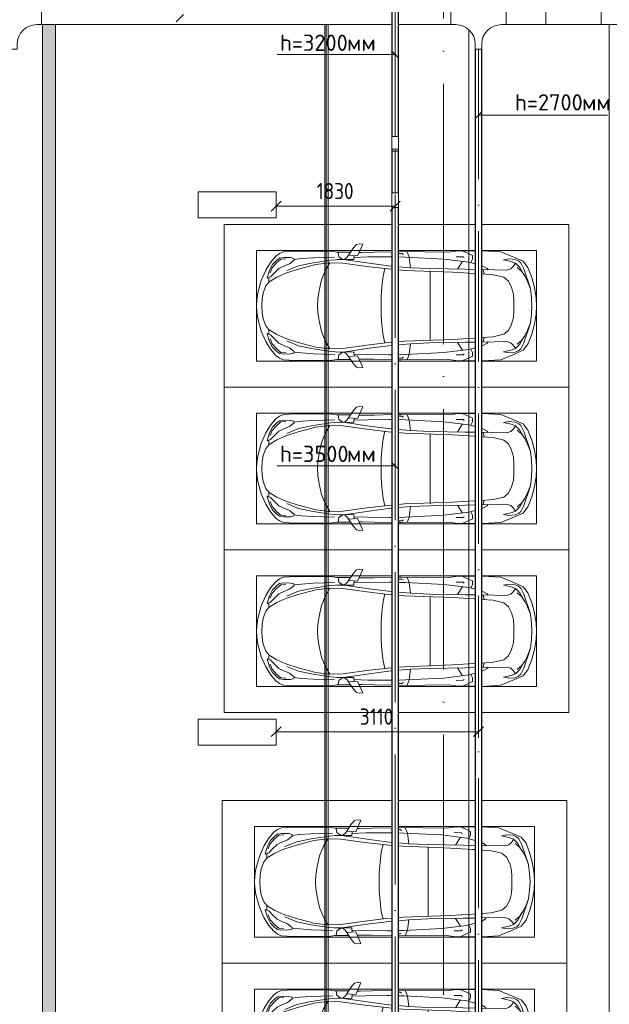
# Model space of a CAD drawing. Header units: millimetres. Extents: x -32229 to 192519, y -13689 to 125138.
# Tile 254 of 256: x 80094 to 89155, y 42768 to 57896. Entities that reach past the tile are written whole.
import ezdxf

# ---------------------------------------------------------------- set-up
doc = ezdxf.new("R2010")
doc.units = ezdxf.units.MM
doc.linetypes.add('ADSK_Линия сетки', pattern=[5000, 4000, -500, 0, -500])
doc.linetypes.add('ADSK_Осевая', pattern=[2800, 2000, -400, 0, -400])
for name, color, linetype, lineweight in [('A-____-____-DIMS', 7, 'Continuous', 9), ('A-____-____-DIMS-200', 7, 'Continuous', 9), ('A-DETL-GENF-OTLN', 7, 'Continuous', 18), ('A-FLOR-____-OTLN', 7, 'Continuous', 18), ('A-GENM-____-OTLN', 7, 'Continuous', 18), ('C-PRKG-____-OTLN', 7, 'Continuous', 18), ('E-CABL-TRAY-CNTR', 7, 'ADSK_Осевая', 18), ('E-CABL-TRAY-OTLN', 7, 'Continuous', 18), ('G-____-____-TEXT', 7, 'Continuous', 9), ('M-EQPM-____-OTLN', 7, 'Continuous', 18), ('S-COLS-____-MCUT', 7, 'Continuous', 40), ('S-GRID-____-OTLN', 7, 'Continuous', 9)]:
    doc.layers.add(name, color=color, linetype=linetype, lineweight=lineweight)
doc.layers.add('A-DETL-____-OTLN', color=7, linetype='Continuous', lineweight=9, true_color=0x00a600)
doc.styles.add('GOST Common_4', font='GOST_Common.ttf', dxfattribs={"width": 0.9, "height": 250})
doc.styles.add('ISOCPEUR', font='isocpeur.ttf', dxfattribs={"height": 250})
doc.dimstyles.new('ГОСТ_2_5_мм2', dxfattribs={"dimscale": 304.8, "dimtxt": 251.428749, "dimasz": 0.492126, "dimexe": 0.492126, "dimexo": 0.656168, "dimgap": 0.098425, "dimtad": 1, "dimdec": 0, "dimdsep": 46, "dimtxsty": 'GOST Common_4', "dimblk1": 'OBLIQUE', "dimblk2": 'OBLIQUE', "dimsah": 1, "dimcen": 0.09, "dimazin": 2, "dimtfac": 1, "dimtdec": 4, "dimtix": 1, "dimtmove": 0, "dimatfit": 3, "dimfxl": 1, "dimtvp": 1, "dimtolj": 1, "dimtzin": 0, "dimarcsym": 2})

# ---------------------------------------------------------------- blocks, each defined once
blk = doc.blocks.new('АР_Машиноместо - 5300x2500_С-V79--01 ЭЛ')
at = {"layer": 'A-DETL-GENF-OTLN', "color": 253, "lineweight": 13, "true_color": 0xaaaaaa}
for p, q in [((862, -572), (702, -640)), ((1053, -518), (862, -572)), ((1051, -599), (941, -642)), ((1149, -583), (1051, -599)), ((1165, -503), (1053, -518)), ((1250, -582), (1149, -583)), ((1250, -500), (1165, -503)), ((1250, -500), (1335, -503)), ((1250, -582), (1351, -583)), ((1335, -503), (1447, -518)), ((1351, -583), (1449, -599)), ((1447, -518), (1638, -572)), ((1449, -599), (1559, -642)), ((1638, -572), (1798, -640)), ((584, -715), (489, -796)), ((616, -746), (550, -812)), ((702, -640), (584, -715)), ((704, -696), (616, -746)), ((825, -661), (704, -696)), ((738, -778), (805, -716)), ((805, -716), (825, -661)), ((882, -692), (809, -809)), ((888, -686), (815, -687)), ((941, -642), (882, -692)), ((1559, -642), (1618, -692)), ((1612, -686), (1685, -687)), ((1618, -692), (1691, -809)), ((1695, -716), (1675, -661)), ((1675, -661), (1796, -696)), ((1762, -778), (1695, -716)), ((1796, -696), (1884, -746)), ((1798, -640), (1916, -715)), ((1884, -746), (1950, -812)), ((1916, -715), (2011, -796)), ((446, -853), (421, -911)), ((489, -796), (446, -853)), ((519, -852), (506, -920)), ((550, -812), (519, -852)), ((639, -920), (677, -844)), ((677, -844), (738, -778)), ((809, -809), (749, -950)), ((1691, -809), (1751, -950)), ((1823, -844), (1762, -778)), ((1861, -920), (1823, -844)), ((1950, -812), (1981, -852)), ((1981, -852), (1994, -920)), ((2011, -796), (2054, -853)), ((2054, -853), (2079, -911)), ((421, -911), (409, -1087)), ((506, -920), (510, -1019)), ((510, -1019), (522, -1074)), ((549, -1076), (603, -1005)), ((603, -1005), (639, -920)), ((749, -950), (687, -1141)), ((1751, -950), (1813, -1141)), ((1897, -1005), (1861, -920)), ((1951, -1076), (1897, -1005)), ((1990, -1019), (1978, -1074)), ((1994, -920), (1990, -1019)), ((2079, -911), (2091, -1087)), ((409, -1087), (411, -1634)), ((522, -1074), (549, -1076)), ((687, -1141), (615, -1410)), ((1813, -1141), (1885, -1410)), ((1978, -1074), (1951, -1076)), ((2091, -1087), (2089, -1634)), ((615, -1410), (589, -1616)), ((704, -1557), (853, -1499)), ((853, -1499), (1017, -1460)), ((1017, -1460), (1147, -1439)), ((1147, -1439), (1250, -1434)), ((1353, -1439), (1250, -1434)), ((1483, -1460), (1353, -1439)), ((1647, -1499), (1483, -1460)), ((1796, -1557), (1647, -1499)), ((1885, -1410), (1911, -1616)), ((411, -1634), (427, -1731)), ((547, -1643), (531, -1858)), ((589, -1616), (596, -1825)), ((590, -1624), (704, -1557)), ((1910, -1624), (1796, -1557)), ((1911, -1616), (1904, -1825)), ((1953, -1643), (1969, -1858)), ((2089, -1634), (2073, -1731)), ((427, -1731), (427, -1943)), ((495, -1765), (427, -1753)), ((534, -1817), (495, -1765)), ((597, -2231), (535, -1798)), ((541, -1994), (540, -1733)), ((1903, -2231), (1965, -1798)), ((1959, -1994), (1960, -1733)), ((1966, -1817), (2005, -1765)), ((2005, -1765), (2073, -1753)), ((2073, -1731), (2073, -1943)), ((501, -1894), (358, -1990)), ((480, -2053), (471, -1914)), ((531, -1858), (501, -1894)), ((596, -1825), (645, -2192)), ((1904, -1825), (1855, -2192)), ((1969, -1858), (1999, -1894)), ((1999, -1894), (2142, -1990)), ((2020, -2053), (2029, -1914)), ((309, -2036), (297, -2080)), ((297, -2080), (301, -2131)), ((301, -2131), (480, -2053)), ((358, -1990), (309, -2036)), ((432, -2120), (431, -2074)), ((541, -1994), (476, -1998)), ((506, -1996), (500, -2210)), ((1959, -1994), (2024, -1998)), ((1994, -1996), (2000, -2210)), ((2199, -2131), (2020, -2053)), ((2068, -2120), (2069, -2074)), ((2142, -1990), (2191, -2036)), ((2191, -2036), (2203, -2080)), ((2203, -2080), (2199, -2131)), ((428, -2308), (432, -2120)), ((500, -2210), (496, -2532)), ((637, -2526), (597, -2231)), ((645, -2192), (684, -2522)), ((1855, -2192), (1816, -2522)), ((1863, -2526), (1903, -2231)), ((2000, -2210), (2004, -2532)), ((2072, -2308), (2068, -2120)), ((421, -2580), (428, -2308)), ((2079, -2580), (2072, -2308)), ((496, -2532), (497, -2580)), ((637, -2526), (641, -2580)), ((684, -2522), (689, -2580)), ((1816, -2522), (1811, -2580)), ((1863, -2526), (1859, -2580)), ((2004, -2532), (2003, -2580)), ((418, -2723), (419, -2680)), ((426, -3447), (418, -2723)), ((448, -2680), (448, -2734)), ((499, -2680), (501, -2790)), ((650, -2680), (666, -2867)), ((697, -2680), (705, -2775)), ((1803, -2680), (1795, -2775)), ((1850, -2680), (1834, -2867)), ((2001, -2680), (1999, -2790)), ((2052, -2680), (2052, -2734)), ((2074, -3447), (2082, -2723)), ((2082, -2723), (2081, -2680)), ((505, -2847), (421, -2813)), ((448, -2734), (460, -2756)), ((501, -2790), (531, -3375)), ((666, -2867), (505, -2847)), ((666, -2865), (679, -3159)), ((705, -2775), (731, -3508)), ((1795, -2775), (1769, -3508)), ((1834, -2865), (1821, -3159)), ((1834, -2867), (1995, -2847)), ((1999, -2790), (1969, -3375)), ((1995, -2847), (2079, -2813)), ((2052, -2734), (2040, -2756)), ((679, -3159), (689, -3706)), ((1821, -3159), (1811, -3706)), ((409, -3560), (426, -3447)), ((531, -3375), (579, -3763)), ((1969, -3375), (1921, -3763)), ((2091, -3560), (2074, -3447)), ((406, -3688), (409, -3560)), ((495, -3566), (497, -3672)), ((687, -3589), (566, -3664)), ((731, -3508), (752, -3846)), ((1769, -3508), (1748, -3846)), ((1813, -3589), (1934, -3664)), ((2005, -3566), (2003, -3672)), ((2094, -3688), (2091, -3560)), ((404, -3860), (406, -3688)), ((408, -3667), (453, -3766)), ((453, -3766), (478, -3819)), ((497, -3672), (510, -3691)), ((579, -3763), (606, -3860)), ((689, -3706), (692, -3860)), ((1811, -3706), (1808, -3860)), ((1921, -3763), (1894, -3860)), ((2003, -3672), (1990, -3691)), ((2047, -3766), (2022, -3819)), ((2092, -3667), (2047, -3766)), ((2096, -3860), (2094, -3688)), ((478, -3819), (533, -3818)), ((533, -3818), (586, -3790)), ((752, -3846), (753, -3860)), ((1748, -3846), (1747, -3860)), ((1967, -3818), (1914, -3790)), ((2022, -3819), (1967, -3818)), ((403, -3968), (403, -3960)), ((420, -4254), (403, -3968)), ((634, -3960), (639, -3975)), ((639, -3975), (675, -4045)), ((675, -4045), (695, -4058)), ((693, -3960), (700, -4345)), ((761, -3960), (774, -4133)), ((1739, -3960), (1726, -4133)), ((1807, -3960), (1800, -4345)), ((1825, -4045), (1805, -4058)), ((1861, -3975), (1825, -4045)), ((1866, -3960), (1861, -3975)), ((2080, -4254), (2097, -3968)), ((2097, -3968), (2097, -3960)), ((774, -4133), (812, -4299)), ((1726, -4133), (1688, -4299)), ((507, -4463), (420, -4254)), ((544, -4295), (528, -4375)), ((528, -4375), (536, -4471)), ((569, -4413), (544, -4295)), ((700, -4345), (680, -4406)), ((812, -4299), (873, -4370)), ((873, -4370), (970, -4419)), ((1627, -4370), (1530, -4419)), ((1688, -4299), (1627, -4370)), ((1800, -4345), (1820, -4406)), ((1931, -4413), (1956, -4295)), ((1956, -4295), (1972, -4375)), ((1972, -4375), (1964, -4471)), ((1993, -4463), (2080, -4254)), ((566, -4595), (507, -4463)), ((536, -4471), (558, -4526)), ((558, -4526), (591, -4560)), ((595, -4479), (569, -4413)), ((662, -4543), (595, -4479)), ((645, -4445), (597, -4481)), ((680, -4406), (645, -4445)), ((717, -4569), (660, -4505)), ((970, -4419), (1070, -4447)), ((1070, -4447), (1167, -4453)), ((1167, -4453), (1250, -4454)), ((1333, -4453), (1250, -4454)), ((1430, -4447), (1333, -4453)), ((1530, -4419), (1430, -4447)), ((1783, -4569), (1840, -4505)), ((1820, -4406), (1855, -4445)), ((1838, -4543), (1905, -4479)), ((1855, -4445), (1903, -4481)), ((1905, -4479), (1931, -4413)), ((1942, -4526), (1909, -4560)), ((1934, -4595), (1993, -4463)), ((1964, -4471), (1942, -4526)), ((659, -4670), (566, -4595)), ((591, -4560), (681, -4606)), ((813, -4729), (659, -4670)), ((788, -4618), (662, -4543)), ((681, -4606), (967, -4704)), ((791, -4620), (717, -4569)), ((874, -4665), (791, -4620)), ((988, -4707), (874, -4665)), ((1512, -4707), (1626, -4665)), ((1819, -4606), (1533, -4704)), ((1626, -4665), (1709, -4620)), ((1687, -4729), (1841, -4670)), ((1709, -4620), (1783, -4569)), ((1712, -4618), (1838, -4543)), ((1909, -4560), (1819, -4606)), ((1841, -4670), (1934, -4595)), ((970, -4772), (813, -4729)), ((1126, -4794), (970, -4772)), ((1122, -4726), (988, -4707)), ((1250, -4732), (1122, -4726)), ((1250, -4800), (1126, -4794)), ((1250, -4732), (1378, -4726)), ((1250, -4800), (1374, -4794)), ((1374, -4794), (1530, -4772)), ((1378, -4726), (1512, -4707)), ((1530, -4772), (1687, -4729))]:
    blk.add_line(p, q, dxfattribs=at)
at = {"layer": 'A-DETL-GENF-OTLN', "color": 254, "lineweight": 13, "true_color": 0xd4d4d4}
for p, q in [((665, -740), (592, -805)), ((743, -708), (665, -740)), ((1757, -708), (1835, -740)), ((1835, -740), (1908, -805)), ((535, -874), (528, -949)), ((592, -805), (535, -874)), ((1908, -805), (1965, -874)), ((1965, -874), (1972, -949)), ((710, -963), (637, -1146)), ((1790, -963), (1863, -1146)), ((525, -1189), (514, -1369)), ((537, -1076), (525, -1189)), ((637, -1146), (590, -1368)), ((1863, -1146), (1910, -1368)), ((1963, -1076), (1975, -1189)), ((1975, -1189), (1986, -1369)), ((514, -1369), (502, -1696)), ((590, -1368), (547, -1643)), ((1910, -1368), (1953, -1643)), ((1986, -1369), (1998, -1696)), ((956, -2427), (1105, -2414)), ((1105, -2414), (1250, -2413)), ((1395, -2414), (1250, -2413)), ((1544, -2427), (1395, -2414)), ((678, -2473), (795, -2446)), ((795, -2446), (956, -2427)), ((1705, -2446), (1544, -2427)), ((1822, -2473), (1705, -2446)), ((715, -3168), (1250, -3167)), ((1785, -3168), (1250, -3167)), ((695, -3980), (765, -3997)), ((1805, -3980), (1735, -3997))]:
    blk.add_line(p, q, dxfattribs=at)
at = {"layer": 'C-PRKG-____-OTLN', "color": 253, "lineweight": 13, "true_color": 0xaaaaaa}
for p, q in [((2500, 0), (0, 0)), ((0, 0), (0, -2580)), ((2500, 0), (2500, -2580)), ((400, -500), (400, -2580)), ((400, -500), (2100, -500)), ((2100, -500), (2100, -2580)), ((0, -2680), (0, -3860)), ((400, -2680), (400, -3860)), ((2100, -2680), (2100, -3860)), ((2500, -2680), (2500, -3860)), ((0, -3960), (0, -5300)), ((400, -3960), (400, -4800)), ((2100, -3960), (2100, -4800)), ((2500, -3960), (2500, -5300)), ((400, -4800), (2100, -4800)), ((2500, -5300), (0, -5300))]:
    blk.add_line(p, q, dxfattribs=at)
blk = doc.blocks.new('АР_Машиноместо - 5300x2500_С-V81--01 ЭЛ')
at = {"layer": 'A-DETL-GENF-OTLN', "color": 253, "lineweight": 13, "true_color": 0xaaaaaa}
for p, q in [((862, -572), (702, -640)), ((1053, -518), (862, -572)), ((1051, -599), (941, -642)), ((1149, -583), (1051, -599)), ((1165, -503), (1053, -518)), ((1250, -582), (1149, -583)), ((1250, -500), (1165, -503)), ((1250, -500), (1335, -503)), ((1250, -582), (1351, -583)), ((1335, -503), (1447, -518)), ((1351, -583), (1449, -599)), ((1447, -518), (1638, -572)), ((1449, -599), (1559, -642)), ((1638, -572), (1798, -640)), ((584, -715), (489, -796)), ((616, -746), (550, -812)), ((702, -640), (584, -715)), ((704, -696), (616, -746)), ((825, -661), (704, -696)), ((738, -778), (805, -716)), ((805, -716), (825, -661)), ((882, -692), (809, -809)), ((888, -686), (815, -687)), ((941, -642), (882, -692)), ((1559, -642), (1618, -692)), ((1612, -686), (1685, -687)), ((1618, -692), (1691, -809)), ((1695, -716), (1675, -661)), ((1675, -661), (1796, -696)), ((1762, -778), (1695, -716)), ((1796, -696), (1884, -746)), ((1798, -640), (1916, -715)), ((1884, -746), (1950, -812)), ((1916, -715), (2011, -796)), ((446, -853), (421, -911)), ((489, -796), (446, -853)), ((519, -852), (506, -920)), ((550, -812), (519, -852)), ((639, -920), (677, -844)), ((677, -844), (738, -778)), ((809, -809), (749, -950)), ((1691, -809), (1751, -950)), ((1823, -844), (1762, -778)), ((1861, -920), (1823, -844)), ((1950, -812), (1981, -852)), ((1981, -852), (1994, -920)), ((2011, -796), (2054, -853)), ((2054, -853), (2079, -911)), ((421, -911), (409, -1087)), ((506, -920), (510, -1019)), ((510, -1019), (522, -1074)), ((549, -1076), (603, -1005)), ((603, -1005), (639, -920)), ((749, -950), (687, -1141)), ((1751, -950), (1813, -1141)), ((1897, -1005), (1861, -920)), ((1951, -1076), (1897, -1005)), ((1990, -1019), (1978, -1074)), ((1994, -920), (1990, -1019)), ((2079, -911), (2091, -1087)), ((409, -1087), (411, -1634)), ((522, -1074), (549, -1076)), ((687, -1141), (615, -1410)), ((1813, -1141), (1885, -1410)), ((1978, -1074), (1951, -1076)), ((2091, -1087), (2089, -1634)), ((615, -1410), (589, -1616)), ((704, -1557), (853, -1499)), ((853, -1499), (1017, -1460)), ((1017, -1460), (1147, -1439)), ((1147, -1439), (1250, -1434)), ((1353, -1439), (1250, -1434)), ((1483, -1460), (1353, -1439)), ((1647, -1499), (1483, -1460)), ((1796, -1557), (1647, -1499)), ((1885, -1410), (1911, -1616)), ((411, -1634), (427, -1731)), ((547, -1643), (531, -1858)), ((589, -1616), (596, -1825)), ((590, -1624), (704, -1557)), ((1910, -1624), (1796, -1557)), ((1911, -1616), (1904, -1825)), ((1953, -1643), (1969, -1858)), ((2089, -1634), (2073, -1731)), ((427, -1731), (427, -1943)), ((495, -1765), (427, -1753)), ((534, -1817), (495, -1765)), ((597, -2231), (535, -1798)), ((541, -1994), (540, -1733)), ((1903, -2231), (1965, -1798)), ((1959, -1994), (1960, -1733)), ((1966, -1817), (2005, -1765)), ((2005, -1765), (2073, -1753)), ((2073, -1731), (2073, -1943)), ((501, -1894), (358, -1990)), ((480, -2053), (471, -1914)), ((531, -1858), (501, -1894)), ((596, -1825), (645, -2192)), ((1904, -1825), (1855, -2192)), ((1969, -1858), (1999, -1894)), ((1999, -1894), (2142, -1990)), ((2020, -2053), (2029, -1914)), ((309, -2036), (297, -2080)), ((297, -2080), (301, -2131)), ((301, -2131), (480, -2053)), ((358, -1990), (309, -2036)), ((432, -2120), (431, -2074)), ((541, -1994), (476, -1998)), ((506, -1996), (500, -2210)), ((1959, -1994), (2024, -1998)), ((1994, -1996), (2000, -2210)), ((2199, -2131), (2020, -2053)), ((2068, -2120), (2069, -2074)), ((2142, -1990), (2191, -2036)), ((2191, -2036), (2203, -2080)), ((2203, -2080), (2199, -2131)), ((428, -2308), (432, -2120)), ((500, -2210), (496, -2532)), ((637, -2526), (597, -2231)), ((645, -2192), (684, -2522)), ((1855, -2192), (1816, -2522)), ((1863, -2526), (1903, -2231)), ((2000, -2210), (2004, -2532)), ((2072, -2308), (2068, -2120)), ((420, -2610), (428, -2308)), ((2080, -2610), (2072, -2308)), ((496, -2532), (497, -2610)), ((637, -2526), (644, -2610)), ((684, -2522), (691, -2610)), ((1816, -2522), (1809, -2610)), ((1863, -2526), (1856, -2610)), ((2004, -2532), (2003, -2610)), ((418, -2723), (418, -2710)), ((426, -3447), (418, -2723)), ((448, -2710), (448, -2734)), ((500, -2710), (501, -2790)), ((652, -2710), (666, -2867)), ((700, -2710), (705, -2775)), ((1800, -2710), (1795, -2775)), ((1848, -2710), (1834, -2867)), ((2000, -2710), (1999, -2790)), ((2052, -2710), (2052, -2734)), ((2074, -3447), (2082, -2723)), ((2082, -2723), (2082, -2710)), ((505, -2847), (421, -2813)), ((448, -2734), (460, -2756)), ((501, -2790), (531, -3375)), ((666, -2867), (505, -2847)), ((666, -2865), (679, -3159)), ((705, -2775), (731, -3508)), ((1795, -2775), (1769, -3508)), ((1834, -2865), (1821, -3159)), ((1834, -2867), (1995, -2847)), ((1999, -2790), (1969, -3375)), ((1995, -2847), (2079, -2813)), ((2052, -2734), (2040, -2756)), ((679, -3159), (689, -3706)), ((1821, -3159), (1811, -3706)), ((409, -3560), (426, -3447)), ((531, -3375), (579, -3763)), ((1969, -3375), (1921, -3763)), ((2091, -3560), (2074, -3447)), ((406, -3688), (409, -3560)), ((495, -3566), (497, -3672)), ((687, -3589), (566, -3664)), ((731, -3508), (752, -3846)), ((1769, -3508), (1748, -3846)), ((1813, -3589), (1934, -3664)), ((2005, -3566), (2003, -3672)), ((2094, -3688), (2091, -3560)), ((404, -3890), (406, -3688)), ((408, -3667), (453, -3766)), ((453, -3766), (478, -3819)), ((497, -3672), (510, -3691)), ((579, -3763), (615, -3890)), ((689, -3706), (692, -3890)), ((1811, -3706), (1808, -3890)), ((1921, -3763), (1885, -3890)), ((2003, -3672), (1990, -3691)), ((2047, -3766), (2022, -3819)), ((2092, -3667), (2047, -3766)), ((2096, -3890), (2094, -3688)), ((478, -3819), (533, -3818)), ((533, -3818), (586, -3790)), ((752, -3846), (756, -3890)), ((1748, -3846), (1744, -3890)), ((1967, -3818), (1914, -3790)), ((2022, -3819), (1967, -3818)), ((420, -4254), (405, -3990)), ((646, -3990), (675, -4045)), ((675, -4045), (695, -4058)), ((694, -3990), (700, -4345)), ((763, -3990), (774, -4133)), ((1737, -3990), (1726, -4133)), ((1806, -3990), (1800, -4345)), ((1825, -4045), (1805, -4058)), ((1854, -3990), (1825, -4045)), ((2080, -4254), (2095, -3990)), ((774, -4133), (812, -4299)), ((1726, -4133), (1688, -4299)), ((507, -4463), (420, -4254)), ((544, -4295), (528, -4375)), ((528, -4375), (536, -4471)), ((569, -4413), (544, -4295)), ((700, -4345), (680, -4406)), ((812, -4299), (873, -4370)), ((873, -4370), (970, -4419)), ((1627, -4370), (1530, -4419)), ((1688, -4299), (1627, -4370)), ((1800, -4345), (1820, -4406)), ((1931, -4413), (1956, -4295)), ((1956, -4295), (1972, -4375)), ((1972, -4375), (1964, -4471)), ((1993, -4463), (2080, -4254)), ((566, -4595), (507, -4463)), ((536, -4471), (558, -4526)), ((558, -4526), (591, -4560)), ((595, -4479), (569, -4413)), ((662, -4543), (595, -4479)), ((645, -4445), (597, -4481)), ((680, -4406), (645, -4445)), ((717, -4569), (660, -4505)), ((970, -4419), (1070, -4447)), ((1070, -4447), (1167, -4453)), ((1167, -4453), (1250, -4454)), ((1333, -4453), (1250, -4454)), ((1430, -4447), (1333, -4453)), ((1530, -4419), (1430, -4447)), ((1783, -4569), (1840, -4505)), ((1820, -4406), (1855, -4445)), ((1838, -4543), (1905, -4479)), ((1855, -4445), (1903, -4481)), ((1905, -4479), (1931, -4413)), ((1942, -4526), (1909, -4560)), ((1934, -4595), (1993, -4463)), ((1964, -4471), (1942, -4526)), ((659, -4670), (566, -4595)), ((591, -4560), (681, -4606)), ((813, -4729), (659, -4670)), ((788, -4618), (662, -4543)), ((681, -4606), (967, -4704)), ((791, -4620), (717, -4569)), ((874, -4665), (791, -4620)), ((988, -4707), (874, -4665)), ((1512, -4707), (1626, -4665)), ((1819, -4606), (1533, -4704)), ((1626, -4665), (1709, -4620)), ((1687, -4729), (1841, -4670)), ((1709, -4620), (1783, -4569)), ((1712, -4618), (1838, -4543)), ((1909, -4560), (1819, -4606)), ((1841, -4670), (1934, -4595)), ((970, -4772), (813, -4729)), ((1126, -4794), (970, -4772)), ((1122, -4726), (988, -4707)), ((1250, -4732), (1122, -4726)), ((1250, -4800), (1126, -4794)), ((1250, -4732), (1378, -4726)), ((1250, -4800), (1374, -4794)), ((1374, -4794), (1530, -4772)), ((1378, -4726), (1512, -4707)), ((1530, -4772), (1687, -4729))]:
    blk.add_line(p, q, dxfattribs=at)
at = {"layer": 'A-DETL-GENF-OTLN', "color": 254, "lineweight": 13, "true_color": 0xd4d4d4}
for p, q in [((665, -740), (592, -805)), ((743, -708), (665, -740)), ((1757, -708), (1835, -740)), ((1835, -740), (1908, -805)), ((535, -874), (528, -949)), ((592, -805), (535, -874)), ((1908, -805), (1965, -874)), ((1965, -874), (1972, -949)), ((710, -963), (637, -1146)), ((1790, -963), (1863, -1146)), ((525, -1189), (514, -1369)), ((537, -1076), (525, -1189)), ((637, -1146), (590, -1368)), ((1863, -1146), (1910, -1368)), ((1963, -1076), (1975, -1189)), ((1975, -1189), (1986, -1369)), ((514, -1369), (502, -1696)), ((590, -1368), (547, -1643)), ((1910, -1368), (1953, -1643)), ((1986, -1369), (1998, -1696)), ((956, -2427), (1105, -2414)), ((1105, -2414), (1250, -2413)), ((1395, -2414), (1250, -2413)), ((1544, -2427), (1395, -2414)), ((678, -2473), (795, -2446)), ((795, -2446), (956, -2427)), ((1705, -2446), (1544, -2427)), ((1822, -2473), (1705, -2446)), ((715, -3168), (1250, -3167)), ((1785, -3168), (1250, -3167)), ((736, -3990), (765, -3997)), ((1764, -3990), (1735, -3997))]:
    blk.add_line(p, q, dxfattribs=at)
at = {"layer": 'C-PRKG-____-OTLN', "color": 253, "lineweight": 13, "true_color": 0xaaaaaa}
for p, q in [((2500, 0), (0, 0)), ((0, 0), (0, -2610)), ((2500, 0), (2500, -2610)), ((400, -500), (400, -2610)), ((400, -500), (2100, -500)), ((2100, -500), (2100, -2610)), ((0, -2710), (0, -3890)), ((400, -2710), (400, -3890)), ((2100, -2710), (2100, -3890)), ((2500, -2710), (2500, -3890)), ((0, -3990), (0, -5300)), ((400, -3990), (400, -4800)), ((2100, -3990), (2100, -4800)), ((2500, -3990), (2500, -5300)), ((400, -4800), (2100, -4800)), ((2500, -5300), (0, -5300))]:
    blk.add_line(p, q, dxfattribs=at)
blk = doc.blocks.new('АР-Заполнение деф_ шва - Д_ш_-4338033--01 ЭЛ')
at = {"layer": 'A-GENM-____-OTLN', "color": 253, "lineweight": 13, "true_color": 0xaaaaaa}
for p, q in [((12305, 25), (36875, 25)), ((12305, -25), (36875, -25))]:
    blk.add_line(p, q, dxfattribs=at)
blk = doc.blocks.new('АР_Лоток - 200х100h_ЛВ1-7518949--01 ЭЛ')
at = {"layer": 'M-EQPM-____-OTLN', "lineweight": 13, "true_color": 0xf3f3f3}
h = blk.add_hatch(color=7, dxfattribs=at)
h.paths.add_polyline_path([(29775, -100), (29775, 100), (27775, 100), (27775, -100), (29314, -100)])
h.paths.add_polyline_path([(27675, 100), (3105, 100), (3105, -100), (27675, -100)])
h.paths.add_polyline_path([(2905, -100), (2905, 100), (0, 100), (0, -100), (401, -100)])
blk = doc.blocks.new('Наметкина 10_РД_АР_П_отсоединено_rvt-1--01 ЭЛ')
at = {"layer": 'A-FLOR-____-OTLN', "color": 253, "lineweight": 13, "true_color": 0xaaaaaa}
for p, q in [((80445, 33250), (80445, 57820)), ((80645, 57820), (80645, 33250)), ((84785, 57820), (84785, 33250)), ((84805, 57820), (84805, 36875)), ((84835, 36875), (84835, 57820)), ((89155, 57820), (89155, 36875)), ((86995, 39840), (86995, 57742))]:
    blk.add_line(p, q, dxfattribs=at)
at = {"layer": 'S-COLS-____-MCUT', "color": 253, "lineweight": 15, "true_color": 0xaaaaaa}
for p, q in [((84035, 55250), (82835, 55250)), ((82835, 55250), (82835, 54850)), ((84035, 54850), (84035, 55250)), ((82835, 54850), (84035, 54850)), ((84035, 47150), (82835, 47150)), ((82835, 47150), (82835, 46750)), ((84035, 46750), (84035, 47150)), ((82835, 46750), (84035, 46750))]:
    blk.add_line(p, q, dxfattribs=at)
at = {"layer": 'A-GENM-____-OTLN', "color": 253, "lineweight": 13, "true_color": 0xaaaaaa, "rotation": 270}
blk.add_blockref('АР-Заполнение деф_ шва - Д_ш_-4338033--01 ЭЛ', (84810, 70125), dxfattribs=at)
at = {"layer": 'C-PRKG-____-OTLN', "color": 253, "lineweight": 13, "true_color": 0xaaaaaa}
for name, p, rotation in [('АР_Машиноместо - 5300x2500_С-V79--01 ЭЛ', (83235, 52250), 89.99999999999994), ('АР_Машиноместо - 5300x2500_С-V79--01 ЭЛ', (83235, 49750), 89.99999999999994), ('АР_Машиноместо - 5300x2500_С-V79--01 ЭЛ', (83235, 47250), 89.99999999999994), ('АР_Машиноместо - 5300x2500_С-V81--01 ЭЛ', (83205, 43400), 90.0000000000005), ('АР_Машиноместо - 5300x2500_С-V81--01 ЭЛ', (83205, 40900), 90.0000000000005)]:
    blk.add_blockref(name, p, dxfattribs=dict(at, rotation=rotation))
at = {"layer": 'M-EQPM-____-OTLN', "color": 253, "lineweight": 13, "true_color": 0xaaaaaa, "rotation": 270}
blk.add_blockref('АР_Лоток - 200х100h_ЛВ1-7518949--01 ЭЛ', (80545, 60925), dxfattribs=at)
blk = doc.blocks.new('M_Горизонтальный тройник для канального - Радиус 300 мм-1473581--01 ЭЛ')
at = {"layer": 'E-CABL-TRAY-OTLN', "color": 150, "true_color": 0x0080ff}
for p, q in [((475, 100), (-475, 100)), ((-475, 100), (-475, -100)), ((475, -100), (475, 100)), ((-475, -100), (-400, -100)), ((400, -100), (475, -100)), ((-100, -400), (-100, -475)), ((100, -475), (100, -400)), ((-100, -475), (100, -475))]:
    blk.add_line(p, q, dxfattribs=at)
for centre, start, end in [((-400, -400), 0, 90), ((400, -400), 90, 180)]:
    blk.add_arc(centre, 300, start, end, dxfattribs=at)
blk = doc.blocks.new('M_Горизонтальный тройник для канального - Радиус 300 мм-V275--01 ЭЛ')
at = {"layer": 'E-CABL-TRAY-OTLN', "color": 150, "true_color": 0x0080ff}
for p, q in [((425, 100), (-425, 100)), ((-425, 100), (-425, -100)), ((425, -100), (425, 100)), ((-425, -100), (-350, -100)), ((350, -100), (425, -100)), ((-50, -400), (-50, -475)), ((50, -475), (50, -400)), ((-50, -475), (50, -475))]:
    blk.add_line(p, q, dxfattribs=at)
for centre, start, end in [((-350, -400), 0, 90), ((350, -400), 90, 180)]:
    blk.add_arc(centre, 300, start, end, dxfattribs=at)
blk = doc.blocks.new('M_Вертикальный наружный изгиб-колено для канального - Стандартное-2396224--01 ЭЛ')
at = {"layer": 'E-CABL-TRAY-OTLN', "color": 94, "true_color": 0x009f00}
for p, q in [((85815, 55237), (85915, 55237)), ((85815, 55180), (85815, 55237)), ((85915, 55180), (85915, 55237)), ((85815, 55083), (85815, 55180)), ((85815, 55008), (85815, 55083)), ((85915, 55180), (85915, 55083)), ((85915, 55083), (85915, 55008)), ((85915, 55008), (85815, 55008))]:
    blk.add_line(p, q, dxfattribs=at)
blk = doc.blocks.new('M_Вертикальный внутренний изгиб-колено для канального - Стандартное-2396220--01 ЭЛ')
at = {"layer": 'E-CABL-TRAY-OTLN', "color": 94, "true_color": 0x009f00}
for p, q in [((85815, 56027), (85815, 56102)), ((85815, 56102), (85915, 56102)), ((85815, 55963), (85815, 56027)), ((85915, 56102), (85915, 56027)), ((85915, 56027), (85915, 55963)), ((85815, 55963), (85815, 55905)), ((85915, 55905), (85815, 55905)), ((85915, 55905), (85915, 55963))]:
    blk.add_line(p, q, dxfattribs=at)
blk = doc.blocks.new('DIMBLOCK77--01 ЭЛ')
at = {"layer": 'A-____-____-DIMS-200'}
for p, q in [((84035, 46862), (84035, 47105)), ((87145, 46862), (87145, 47105)), ((84035, 46955), (83960, 46880)), ((84035, 46955), (84110, 47030)), ((84035, 46955), (87145, 46955)), ((84035, 46955), (84035, 46862)), ((87145, 46955), (87070, 46880)), ((87145, 46955), (87220, 47030)), ((87145, 46955), (87145, 46862))]:
    blk.add_line(p, q, dxfattribs=at)
at = {"layer": 'A-____-____-DIMS-200', "color": 0, "insert": (85322, 47312), "char_height": 250, "width": 644.34, "attachment_point": 1, "line_spacing_factor": 1.022761, "style": 'GOST Common_4'}
blk.add_mtext('3110', dxfattribs=at)
blk = doc.blocks.new('_Oblique')
at = {"color": 0, "linetype": 'ByBlock', "lineweight": -2}
blk.add_line((-0.5, -0.5), (0.5, 0.5), dxfattribs=at)
blk = doc.blocks.new('DIMBLOCK105--01 ЭЛ')
at = {"layer": 'A-____-____-DIMS-200'}
for p, q in [((84035, 54937), (84035, 55181)), ((84035, 55031), (84110, 55106)), ((85865, 55208), (85865, 54881)), ((85865, 55031), (85865, 55208)), ((85865, 55031), (85940, 55106)), ((84035, 55031), (83960, 54956)), ((84035, 55031), (85865, 55031)), ((84035, 55031), (84035, 54937)), ((85865, 55031), (85790, 54956))]:
    blk.add_line(p, q, dxfattribs=at)
at = {"layer": 'A-____-____-DIMS-200', "color": 0, "insert": (84658, 55388), "char_height": 250, "width": 700.59, "attachment_point": 1, "line_spacing_factor": 1.022761, "style": 'GOST Common_4'}
blk.add_mtext('1830', dxfattribs=at)

msp = doc.modelspace()

# ---------------------------------------------------------------- linework, layer by layer
at = {"layer": 'A-DETL-____-OTLN', "color": 150, "true_color": 0x0080ff}
msp.add_line((82497.2, 57863.3), (82610.3, 57976.5), dxfattribs=at)
at = {"layer": 'A-DETL-____-OTLN', "color": 116, "true_color": 0x008040}
for p, q in [((84050.8, 57359.5), (85865.8, 57359.5)), ((85922.4, 57302.9), (85809.2, 57416.1)), ((84050.8, 51042.5), (85865.8, 51042.5)), ((85922.4, 50985.9), (85809.2, 51099))]:
    msp.add_line(p, q, dxfattribs=at)
at = {"layer": 'A-DETL-____-OTLN', "color": 5, "true_color": 0x0000ff}
for p, q in [((87088.7, 56371.6), (87201.9, 56484.7)), ((87145.3, 56428.2), (89125.3, 56428.2))]:
    msp.add_line(p, q, dxfattribs=at)
at = {"layer": 'E-CABL-TRAY-CNTR', "color": 94, "true_color": 0x009f00}
for p, q in [((85865.4, 56102.3), (85865.4, 59110)), ((85865.4, 55237.2), (85865.4, 55889.3)), ((85865.4, 55008.2), (85865.4, 38219.9))]:
    msp.add_line(p, q, dxfattribs=at)
at = {"layer": 'E-CABL-TRAY-CNTR', "color": 5, "true_color": 0x0000ff}
msp.add_line((87145.3, 57444.9), (87145.3, 37783.9), dxfattribs=at)
at = {"layer": 'E-CABL-TRAY-OTLN', "color": 94, "true_color": 0x009f00}
for p, q in [((85815.4, 56102.3), (85815.4, 59110)), ((85818, 56102.3), (85818, 59110)), ((85912.9, 56102.3), (85912.9, 59110)), ((85915.4, 56102.3), (85915.4, 59110)), ((85818, 56102.3), (85815.4, 56102.3)), ((85915.4, 56102.3), (85912.9, 56102.3)), ((85815.4, 55905.4), (85818, 55905.4)), ((85815.4, 55237.2), (85815.4, 55905.4)), ((85818, 55237.2), (85818, 55905.4)), ((85818, 55874.8), (85912.9, 55874.8)), ((85912.9, 55905.4), (85915.4, 55905.4)), ((85912.9, 55237.2), (85912.9, 55905.4)), ((85915.4, 55237.2), (85915.4, 55905.4)), ((85818, 55237.2), (85815.4, 55237.2)), ((85915.4, 55237.2), (85912.9, 55237.2)), ((85815.4, 55008.2), (85818, 55008.2)), ((85815.4, 55008.2), (85815.4, 38219.9)), ((85818, 55008.2), (85818, 38219.9)), ((85912.9, 55008.2), (85915.4, 55008.2)), ((85912.9, 55008.2), (85912.9, 38219.9)), ((85915.4, 55008.2), (85915.4, 38219.9))]:
    msp.add_line(p, q, dxfattribs=at)
at = {"layer": 'E-CABL-TRAY-OTLN', "color": 150, "true_color": 0x0080ff}
for p, q in [((80430.1, 57819.9), (80430.1, 57822.4)), ((80430.1, 57822.4), (85815.4, 57822.4)), ((80430.1, 57819.9), (85815.4, 57819.9)), ((85915.4, 57822.4), (86720.3, 57822.4)), ((85915.4, 57819.9), (86720.3, 57819.9)), ((86720.3, 57822.4), (86720.3, 57819.9)), ((87570.3, 57819.9), (87570.3, 57822.4)), ((87570.3, 57822.4), (88180.3, 57822.4)), ((87570.3, 57819.9), (88180.3, 57819.9)), ((88180.3, 57822.4), (88180.3, 57819.9)), ((89030.3, 57819.9), (89030.3, 57822.4)), ((89030.3, 57822.4), (91905.6, 57822.4)), ((89030.3, 57819.9), (91905.6, 57819.9))]:
    msp.add_line(p, q, dxfattribs=at)
at = {"layer": 'E-CABL-TRAY-OTLN', "color": 5, "true_color": 0x0000ff}
for p, q in [((87095.3, 57444.9), (87097.8, 57444.9)), ((87095.3, 57444.9), (87095.3, 37783.9)), ((87097.8, 57444.9), (87097.8, 37783.9)), ((87192.8, 57444.9), (87195.3, 57444.9)), ((87192.8, 57444.9), (87192.8, 37783.9)), ((87195.3, 57444.9), (87195.3, 37783.9))]:
    msp.add_line(p, q, dxfattribs=at)
at = {"layer": 'S-GRID-____-OTLN', "color": 253, "linetype": 'ADSK_Линия сетки', "true_color": 0xaaaaaa}
msp.add_line((86605.3, -12088.9), (86605.3, 125138.4), dxfattribs=at)

# ---------------------------------------------------------------- block references
at = {"lineweight": 5}
msp.add_blockref('Наметкина 10_РД_АР_П_отсоединено_rvt-1--01 ЭЛ', (0, 0), dxfattribs=at)
at = {"layer": 'E-CABL-TRAY-OTLN', "color": 150, "true_color": 0x0080ff}
for name, p, rotation in [('M_Горизонтальный тройник для канального - Радиус 300 мм-1473581--01 ЭЛ', (79955.1, 57919.9), 90), ('M_Горизонтальный тройник для канального - Радиус 300 мм-V275--01 ЭЛ', (88605.3, 57919.9), 180)]:
    msp.add_blockref(name, p, dxfattribs=dict(at, rotation=rotation))
msp.add_blockref('M_Горизонтальный тройник для канального - Радиус 300 мм-V275--01 ЭЛ', (87145.3, 57919.9), dxfattribs=at)
at = {"layer": 'E-CABL-TRAY-OTLN', "color": 94, "true_color": 0x009f00}
for name in ['M_Вертикальный внутренний изгиб-колено для канального - Стандартное-2396220--01 ЭЛ', 'M_Вертикальный наружный изгиб-колено для канального - Стандартное-2396224--01 ЭЛ']:
    msp.add_blockref(name, (0, 0), dxfattribs=at)

# ---------------------------------------------------------------- texts
at = {"layer": 'G-____-____-TEXT', "color": 96, "true_color": 0x008000, "char_height": 250, "attachment_point": 1, "style": 'ISOCPEUR'}
for s, insert, width in [('h=3200', (84092.7, 57667), 1250.632), ('мм', (85124.6, 57667), 481.012), ('h=3500', (84092.7, 51350), 1250.632), ('мм', (85124.6, 51350), 481.012)]:
    msp.add_mtext(s, dxfattribs=dict(at, insert=insert, width=width))
at = {"layer": 'G-____-____-TEXT', "color": 5, "true_color": 0x0000ff, "char_height": 250, "attachment_point": 1, "style": 'ISOCPEUR'}
for s, insert, width in [('h=2700', (87704.5, 56751.1), 1250.632), ('мм', (88736.3, 56751.1), 481.012)]:
    msp.add_mtext(s, dxfattribs=dict(at, insert=insert, width=width))

# ---------------------------------------------------------------- dimensions: what is measured, and where the dimension line sits
at = {"layer": 'A-____-____-DIMS'}
for base, p1, p2, override, picture, middle in [((85865.4, 55030.8), (84035.3, 55136.9), (85865.4, 55008.2), {"dimpost": '<>', "dimfxl": 1834.663649}, 'DIMBLOCK105--01 ЭЛ', (84950.4, 55185.8)), ((87145.3, 46955.5), (84035.3, 47061.6), (87145.3, 47061.6), {"dimpost": '<>', "dimfxl": 3110}, 'DIMBLOCK77--01 ЭЛ', (85590.3, 47110.5))]:
    dim = msp.add_linear_dim(base=base, p1=p1, p2=p2, dimstyle='ГОСТ_2_5_мм2', override=override, dxfattribs=at)
    dim.commit()
    dim.dimension.update_dxf_attribs({"geometry": picture, "text_midpoint": middle})

doc.saveas('drawing.dxf')
